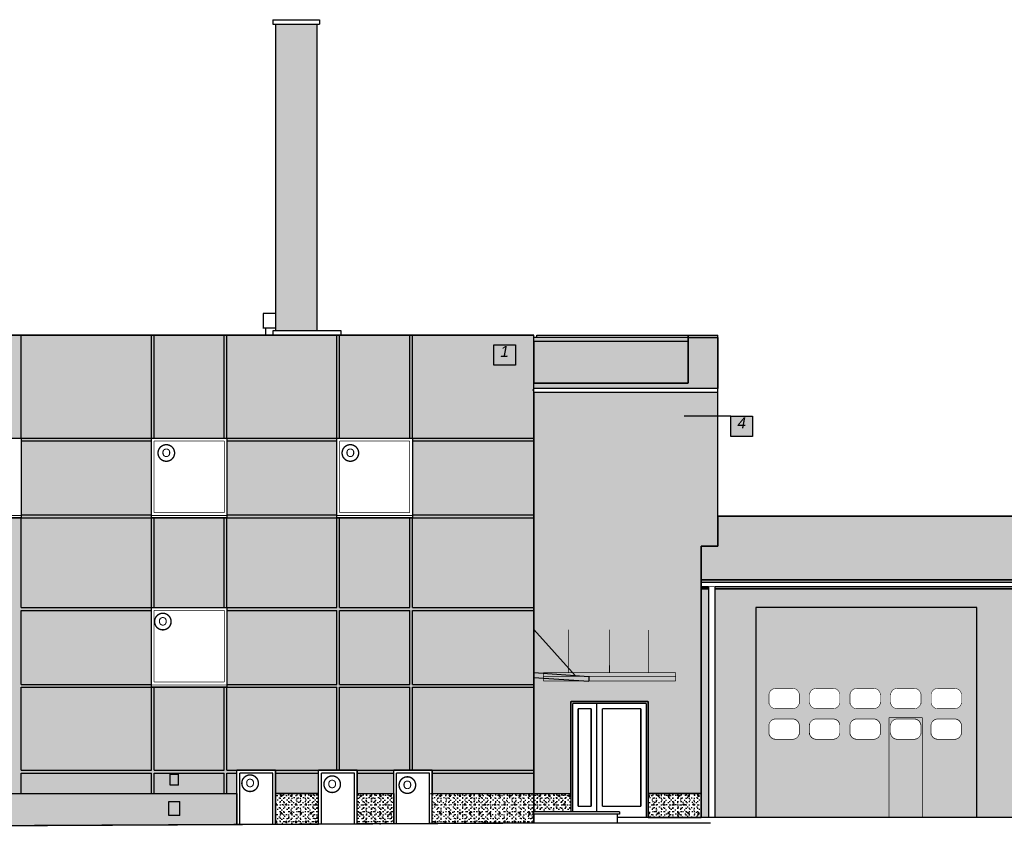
# Model space of a CAD drawing. Extents: x 260 to 500, y -3 to 25.
# Tile 3 of 16: x 271 to 289, y 10 to 25. Entities that reach past the tile are written whole.
import ezdxf
from ezdxf.enums import TextEntityAlignment as Align

# ---------------------------------------------------------------- set-up
doc = ezdxf.new("R2010")
doc.units = 0
doc.header["$MEASUREMENT"] = 0
for name, color, linetype in [('1 - alucobond', 7, 'Continuous'), ('1 - elewacje', 7, 'Continuous'), ('1-ciemny', 7, 'Continuous'), ('1-DACHOWKA', 7, 'Continuous'), ('1-JASNY', 7, 'Continuous'), ('1-ŚCIANA OTWÓR', 7, 'Continuous'), ('1-ŚCIANY', 7, 'Continuous'), ('ArchiCAD', 7, 'Continuous'), ('Dachy', 7, 'Continuous'), ('Meble i wyposażenie', 7, 'Continuous'), ('WYMIAR', 7, 'Continuous')]:
    doc.layers.add(name, color=color, linetype=linetype)
doc.styles.add('GENERATED_STYLE_2', font='ARIAL.ttf')
pattern_1 = [(0, (0, 0), (0, 0.31176916), [0.03, -0.15]), (0, (0.09, 0.1559), (0, 0.31176916), [0.03, -0.15]), (60, (0, 0), (-0.27, 0.15588458), [0.03, -0.15]), (60, (0.18, 0), (-0.27, 0.15588458), [0.03, -0.15]), (120, (0.03, 0), (0.27, 0.15588458), [0.03, -0.15]), (120, (0.21, 0), (0.27, 0.15588458), [0.03, -0.15]), (0, (0, 0.03), (0, 0.060000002), [0, -0.060000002, 0, -0.090000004]), (45, (0.03, 0.03), (-0.042426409, 0.042426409), [0, -0.045000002, 0, -0.075000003])]

# ---------------------------------------------------------------- blocks, each defined once
blk = doc.blocks.new('HATCH_1009', base_point=(280.44, 18.792))
at = {"layer": '1-DACHOWKA'}
h = blk.add_hatch(color=254, dxfattribs=at)
h.paths.add_polyline_path([(280.44, 18.792), (267.7, 18.792), (267.7, 10.495), (275.062, 10.495), (275.062, 10.916), (275.762, 10.916), (275.762, 10.495), (276.542, 10.495), (276.542, 10.916), (277.242, 10.916), (277.242, 10.495), (277.902, 10.495), (277.902, 10.916), (278.602, 10.916), (278.602, 10.495), (280.44, 10.495)], flags=0)
h.paths.add_polyline_path([(276.872, 16.928), (278.242, 16.928), (278.242, 15.488), (276.872, 15.488)], flags=0)
h.paths.add_polyline_path([(273.512, 16.928), (274.882, 16.928), (274.882, 15.488), (273.512, 15.488)], flags=0)
h.paths.add_polyline_path([(273.512, 13.861), (274.882, 13.861), (274.882, 12.421), (273.512, 12.421)], flags=0)
h.paths.add_polyline_path([(269.782, 16.928), (271.152, 16.928), (271.152, 15.488), (269.782, 15.488)], flags=0)
at = {"layer": '1-DACHOWKA', "color": 7, "linetype": 'Continuous'}
for points in [[(280.44, 18.792), (267.7, 18.792), (267.7, 10.495), (275.062, 10.495), (275.062, 10.916), (275.762, 10.916), (275.762, 10.495), (276.542, 10.495), (276.542, 10.916), (277.242, 10.916), (277.242, 10.495), (277.902, 10.495), (277.902, 10.916), (278.602, 10.916), (278.602, 10.495), (280.44, 10.495)], [(269.782, 16.928), (271.152, 16.928), (271.152, 15.488), (269.782, 15.488)], [(273.512, 16.928), (274.882, 16.928), (274.882, 15.488), (273.512, 15.488)], [(276.872, 16.928), (278.242, 16.928), (278.242, 15.488), (276.872, 15.488)], [(273.512, 13.861), (274.882, 13.861), (274.882, 12.421), (273.512, 12.421)]]:
    blk.add_lwpolyline(points, close=True, dxfattribs=at)
blk = doc.blocks.new('HATCH_1018', base_point=(283.475, 10.061))
at = {"layer": '1-ciemny'}
h = blk.add_hatch(dxfattribs=at)
h.set_pattern_fill('beton wylewany', color=8, scale=0.03, style=0, pattern_type=0)
h.set_pattern_definition(pattern_1)
h.paths.add_polyline_path([(283.475, 10.061), (283.475, 10.495), (282.512, 10.495), (282.512, 10.061)], flags=0)
at = {"layer": '1-ciemny', "color": 7, "linetype": 'Continuous'}
blk.add_lwpolyline([(283.475, 10.061), (283.475, 10.495), (282.512, 10.495), (282.512, 10.061)], close=True, dxfattribs=at)
blk = doc.blocks.new('HATCH_1027', base_point=(276.542, 10.495))
at = {"layer": '1-ciemny'}
h = blk.add_hatch(dxfattribs=at)
h.set_pattern_fill('beton wylewany', color=8, scale=0.03, style=0, pattern_type=0)
h.set_pattern_definition(pattern_1)
h.paths.add_polyline_path([(276.542, 10.495), (275.762, 10.495), (275.762, 9.937), (276.542, 9.941)], flags=0)
at = {"layer": '1-ciemny', "color": 7, "linetype": 'Continuous'}
blk.add_lwpolyline([(276.542, 10.495), (275.762, 10.495), (275.762, 9.937), (276.542, 9.941)], close=True, dxfattribs=at)
blk = doc.blocks.new('HATCH_1032', base_point=(267.82, 9.895))
at = {"layer": '1-ciemny'}
h = blk.add_hatch(dxfattribs=at)
h.set_pattern_fill('beton wylewany', color=8, scale=0.03, style=0, pattern_type=0)
h.set_pattern_definition(pattern_1)
h.paths.add_polyline_path([(267.82, 9.895), (267.7, 9.895), (267.7, 10.495), (275.062, 10.495), (275.062, 9.933), (267.722, 9.896)], flags=0)
at = {"layer": '1-ciemny', "color": 7, "linetype": 'Continuous'}
blk.add_lwpolyline([(267.82, 9.895), (267.7, 9.895), (267.7, 10.495), (275.062, 10.495), (275.062, 9.933), (267.722, 9.896)], close=True, dxfattribs=at)
blk = doc.blocks.new('HATCH_1043', base_point=(280.422, 10.12))
at = {"layer": '1-ciemny'}
h = blk.add_hatch(dxfattribs=at)
h.set_pattern_fill('beton wylewany', color=8, scale=0.03, style=0, pattern_type=0)
h.set_pattern_definition(pattern_1)
h.paths.add_polyline_path([(280.422, 10.12), (280.44, 10.12), (280.44, 9.961), (280.422, 9.961), (278.602, 9.952), (278.602, 10.495), (280.44, 10.495), (280.44, 10.16), (280.422, 10.16)], flags=0)
at = {"layer": '1-ciemny', "color": 7, "linetype": 'Continuous'}
blk.add_lwpolyline([(280.422, 10.12), (280.44, 10.12), (280.44, 9.961), (280.422, 9.961), (278.602, 9.952), (278.602, 10.495), (280.44, 10.495), (280.44, 10.16), (280.422, 10.16)], close=True, dxfattribs=at)
blk = doc.blocks.new('HATCH_1045', base_point=(276.51, 18.873))
at = {"layer": '1-DACHOWKA'}
blk.add_hatch(color=254, dxfattribs=at).paths.add_polyline_path([(276.51, 18.873), (275.76, 18.873), (275.76, 24.425), (276.51, 24.425)], flags=0)
blk = doc.blocks.new('HATCH_1081', base_point=(284.464, 13.865))
at = {"layer": '1 - elewacje'}
h = blk.add_hatch(color=1, dxfattribs=at)
h.paths.add_polyline_path([(284.464, 13.865), (284.464, 10.065), (288.464, 10.065), (288.464, 13.865)], flags=0)
h.paths.add_polyline_path([(284.824, 12.398, 0.414214), (284.701, 12.276), (284.701, 12.153, 0.414214), (284.824, 12.031), (285.13, 12.031, 0.414214), (285.252, 12.153), (285.252, 12.276, 0.414214), (285.13, 12.398)], flags=0)
h.paths.add_polyline_path([(285.986, 12.276, 0.414214), (285.864, 12.398), (285.558, 12.398, 0.414214), (285.436, 12.276), (285.436, 12.153, 0.414214), (285.558, 12.031), (285.864, 12.031, 0.414214), (285.986, 12.153)], flags=0)
h.paths.add_polyline_path([(286.292, 12.398, 0.414214), (286.17, 12.276), (286.17, 12.153, 0.414214), (286.292, 12.031), (286.598, 12.031, 0.414214), (286.72, 12.153), (286.72, 12.276, 0.414214), (286.598, 12.398)], flags=0)
h.paths.add_polyline_path([(287.026, 12.398, 0.414214), (286.904, 12.276), (286.904, 12.153, 0.414214), (287.026, 12.031), (287.332, 12.031, 0.414214), (287.454, 12.153), (287.454, 12.276, 0.414214), (287.332, 12.398)], flags=0)
h.paths.add_polyline_path([(287.76, 12.398, 0.414214), (287.638, 12.276), (287.638, 12.153, 0.414214), (287.76, 12.031), (288.066, 12.031, 0.414214), (288.189, 12.153), (288.189, 12.276, 0.414214), (288.066, 12.398)], flags=0)
h.paths.add_polyline_path([(287.76, 11.479), (288.066, 11.479, 0.248719), (288.168, 11.533, 0.14136), (288.186, 11.598), (288.186, 11.72, 0.414214), (288.064, 11.842), (287.758, 11.842, 0.248719), (287.657, 11.789, 0.14136), (287.638, 11.724), (287.638, 11.601, 0.414214)], flags=0)
h.paths.add_polyline_path([(287.024, 11.842, 0.248719), (286.923, 11.789, 0.14136), (286.904, 11.724), (286.904, 11.601, 0.414214), (287.026, 11.479), (287.332, 11.479, 0.248719), (287.433, 11.533, 0.14136), (287.452, 11.598), (287.452, 11.72, 0.414214), (287.33, 11.842)], flags=0)
h.paths.add_polyline_path([(286.29, 11.842, 0.248719), (286.188, 11.789, 0.14136), (286.17, 11.724), (286.17, 11.601, 0.414214), (286.292, 11.479), (286.598, 11.479, 0.248719), (286.699, 11.533, 0.14136), (286.718, 11.598), (286.718, 11.72, 0.414214), (286.596, 11.842)], flags=0)
h.paths.add_polyline_path([(285.984, 11.72, 0.414214), (285.862, 11.842), (285.556, 11.842, 0.248719), (285.454, 11.789, 0.14136), (285.436, 11.724), (285.436, 11.601, 0.414214), (285.558, 11.479), (285.864, 11.479, 0.248719), (285.965, 11.533, 0.14136), (285.984, 11.598)], flags=0)
h.paths.add_polyline_path([(284.824, 11.479), (285.13, 11.479, 0.248719), (285.231, 11.533, 0.14136), (285.25, 11.598), (285.25, 11.72, 0.414214), (285.127, 11.842), (284.821, 11.842, 0.248719), (284.72, 11.789, 0.14136), (284.701, 11.724), (284.701, 11.601, 0.414214)], flags=0)
blk = doc.blocks.new('HATCH_1086', base_point=(309.445, 14.361))
at = {"layer": 'Dachy'}
blk.add_hatch(color=8, dxfattribs=at).paths.add_polyline_path([(309.445, 14.361), (309.445, 15.514), (283.777, 15.514), (283.777, 14.975), (283.475, 14.975), (283.475, 14.361)], flags=0)
at = {"layer": 'Dachy', "color": 7, "linetype": 'Continuous'}
blk.add_lwpolyline([(309.445, 14.361), (309.445, 15.514), (283.777, 15.514), (283.777, 14.975), (283.475, 14.975), (283.475, 14.361)], close=True, dxfattribs=at)
blk = doc.blocks.new('HATCH_1087', base_point=(283.475, 14.202))
at = {"layer": '1-ŚCIANA OTWÓR'}
blk.add_hatch(color=252, dxfattribs=at).paths.add_polyline_path([(283.475, 14.202), (283.606, 14.202), (283.606, 10.061), (283.475, 10.061)], flags=0)
at = {"layer": '1-ŚCIANA OTWÓR', "color": 7, "linetype": 'Continuous'}
blk.add_lwpolyline([(283.475, 14.202), (283.606, 14.202), (283.606, 10.061), (283.475, 10.061)], close=True, dxfattribs=at)
blk = doc.blocks.new('HATCH_1088', base_point=(283.606, 14.242))
at = {"layer": '1-ŚCIANA OTWÓR'}
blk.add_hatch(color=252, dxfattribs=at).paths.add_polyline_path([(283.606, 14.242), (283.606, 14.202), (283.475, 14.202), (283.475, 14.242)], flags=0)
at = {"layer": '1-ŚCIANA OTWÓR', "color": 7, "linetype": 'Continuous'}
blk.add_lwpolyline([(283.606, 14.242), (283.606, 14.202), (283.475, 14.202), (283.475, 14.242)], close=True, dxfattribs=at)
blk = doc.blocks.new('HATCH_1089', base_point=(309.445, 14.322))
at = {"layer": '1-ŚCIANA OTWÓR'}
blk.add_hatch(color=252, dxfattribs=at).paths.add_polyline_path([(309.445, 14.322), (309.445, 14.361), (283.475, 14.361), (283.475, 14.322)], flags=0)
at = {"layer": '1-ŚCIANA OTWÓR', "color": 7, "linetype": 'Continuous'}
blk.add_lwpolyline([(309.445, 14.322), (309.445, 14.361), (283.475, 14.361), (283.475, 14.322)], close=True, dxfattribs=at)
blk = doc.blocks.new('HATCH_1090', base_point=(309.041, 14.242))
at = {"layer": '1-ŚCIANA OTWÓR'}
blk.add_hatch(color=252, dxfattribs=at).paths.add_polyline_path([(309.041, 14.242), (309.041, 14.202), (283.726, 14.202), (283.726, 14.242)], flags=0)
at = {"layer": '1-ŚCIANA OTWÓR', "color": 7, "linetype": 'Continuous'}
blk.add_lwpolyline([(309.041, 14.242), (309.041, 14.202), (283.726, 14.202), (283.726, 14.242)], close=True, dxfattribs=at)
blk = doc.blocks.new('HATCH_1091', base_point=(309.161, 10.067))
at = {"layer": '1-ŚCIANA OTWÓR'}
blk.add_hatch(color=252, dxfattribs=at).paths.add_polyline_path([(309.161, 10.067), (309.161, 14.202), (309.294, 14.202), (309.294, 10.061), (308.187, 10.061), (308.187, 12.561), (305.687, 12.561), (305.687, 10.061), (303.464, 10.061), (303.464, 13.865), (299.464, 13.865), (299.464, 10.061), (298.464, 10.061), (298.464, 13.865), (294.464, 13.865), (294.464, 10.061), (293.464, 10.061), (293.464, 13.865), (289.464, 13.865), (289.464, 10.061), (288.464, 10.061), (288.464, 13.865), (284.464, 13.865), (284.464, 10.061), (283.726, 10.061), (283.726, 14.202), (309.041, 14.202), (309.041, 10.068)], flags=0)
at = {"layer": '1-ŚCIANA OTWÓR', "color": 7, "linetype": 'Continuous'}
blk.add_lwpolyline([(289.464, 10.061), (288.464, 10.061), (288.464, 13.865), (284.464, 13.865), (284.464, 10.061), (283.726, 10.061), (283.726, 14.202), (309.041, 14.202)], dxfattribs=at)
blk = doc.blocks.new('HATCH_1093', base_point=(280.44, 18.679))
at = {"layer": 'Dachy'}
blk.add_hatch(color=8, dxfattribs=at).paths.add_polyline_path([(280.44, 18.679), (280.44, 18.752), (283.237, 18.752), (283.237, 18.679)], flags=0)
blk = doc.blocks.new('HATCH_1096', base_point=(281.112, 10.495))
at = {"layer": '1-ciemny'}
h = blk.add_hatch(dxfattribs=at)
h.set_pattern_fill('beton wylewany', color=8, scale=0.03, style=0, pattern_type=0)
h.set_pattern_definition(pattern_1)
h.paths.add_polyline_path([(281.112, 10.495), (281.112, 10.16), (280.44, 10.16), (280.44, 10.495)], flags=0)
at = {"layer": '1-ciemny', "color": 7, "linetype": 'Continuous'}
blk.add_lwpolyline([(281.112, 10.495), (281.112, 10.16), (280.44, 10.16), (280.44, 10.495)], close=True, dxfattribs=at)
blk = doc.blocks.new('HATCH_1097', base_point=(277.902, 10.495))
at = {"layer": '1-ciemny'}
h = blk.add_hatch(dxfattribs=at)
h.set_pattern_fill('beton wylewany', color=8, scale=0.03, style=0, pattern_type=0)
h.set_pattern_definition(pattern_1)
h.paths.add_polyline_path([(277.902, 10.495), (277.902, 9.948), (277.242, 9.945), (277.242, 10.495)], flags=0)
at = {"layer": '1-ciemny', "color": 7, "linetype": 'Continuous'}
blk.add_lwpolyline([(277.902, 10.495), (277.902, 9.948), (277.242, 9.945), (277.242, 10.495)], close=True, dxfattribs=at)
blk = doc.blocks.new('HATCH_1134', base_point=(281.112, 12.161))
at = {"layer": '1-ŚCIANA OTWÓR'}
blk.add_hatch(color=252, dxfattribs=at).paths.add_polyline_path([(281.112, 12.161), (282.512, 12.161), (282.512, 10.495), (283.475, 10.495), (283.475, 14.975), (283.777, 14.975), (283.776, 17.755), (280.44, 17.755), (280.44, 10.495), (281.112, 10.495)], flags=0)
at = {"layer": '1-ŚCIANA OTWÓR', "color": 7, "linetype": 'Continuous'}
blk.add_lwpolyline([(281.112, 12.161), (282.512, 12.161), (282.512, 10.495), (283.475, 10.495), (283.475, 14.975), (283.777, 14.975), (283.776, 17.755), (280.44, 17.755), (280.44, 10.495), (281.112, 10.495)], close=True, dxfattribs=at)
blk = doc.blocks.new('HATCH_1135', base_point=(283.237, 18.752))
at = {"layer": '1-ŚCIANA OTWÓR'}
blk.add_hatch(color=252, dxfattribs=at).paths.add_polyline_path([(283.237, 18.752), (283.777, 18.752), (283.777, 17.825), (280.44, 17.825), (280.44, 17.925), (283.237, 17.925)], flags=0)
at = {"layer": '1-ŚCIANA OTWÓR', "color": 7, "linetype": 'Continuous'}
blk.add_lwpolyline([(283.237, 18.752), (283.777, 18.752), (283.777, 17.825), (280.44, 17.825), (280.44, 17.925), (283.237, 17.925)], close=True, dxfattribs=at)
blk = doc.blocks.new('HATCH_1162', base_point=(283.237, 17.925))
at = {"layer": 'Dachy'}
blk.add_hatch(color=8, dxfattribs=at).paths.add_polyline_path([(283.237, 17.925), (283.237, 18.679), (280.44, 18.679), (280.44, 17.925)], flags=0)
at = {"layer": 'Dachy', "color": 7, "linetype": 'Continuous'}
blk.add_lwpolyline([(283.237, 17.925), (283.237, 18.679), (280.44, 18.679), (280.44, 17.925)], close=True, dxfattribs=at)
blk = doc.blocks.new('HATCH_1170', base_point=(284.401, 16.959))
at = {"layer": '1-JASNY'}
blk.add_hatch(color=255, dxfattribs=at).paths.add_polyline_path([(284.401, 16.959), (284.011, 16.959), (284.011, 17.327), (284.401, 17.327)], flags=0)
at = {"layer": '1-JASNY', "color": 7, "linetype": 'Continuous'}
blk.add_lwpolyline([(284.401, 16.959), (284.011, 16.959), (284.011, 17.327), (284.401, 17.327)], close=True, dxfattribs=at)
blk = doc.blocks.new('8_2E7_65_228')
at = {"layer": 'Meble i wyposażenie', "color": 0, "linetype": 'ByBlock', "const_width": 0.025}
blk.add_lwpolyline([(-0.15, 0, 1), (0.15, 0, 1)], format="xyb", close=True, dxfattribs=at)
at = {"layer": 'Meble i wyposażenie', "color": 0, "style": 'GENERATED_STYLE_2'}
blk.add_attdef('txt', text='', height=0.15, dxfattribs=at).set_placement((0, 0.004), align=Align.MIDDLE_CENTER)

msp = doc.modelspace()

# ---------------------------------------------------------------- linework, layer by layer
at = {"layer": '1 - alucobond', "color": 7, "linetype": 'Continuous'}
for p, q in [((271.152, 16.928), (271.152, 18.792)), ((273.512, 16.928), (273.512, 18.792)), ((273.562, 16.928), (273.562, 18.792)), ((274.832, 16.928), (274.832, 18.792)), ((274.882, 16.928), (274.882, 18.792)), ((276.872, 16.928), (276.872, 18.792)), ((276.922, 16.928), (276.922, 18.792)), ((278.192, 16.928), (278.192, 18.792)), ((278.242, 16.928), (278.242, 18.792)), ((283.777, 14.975), (283.777, 18.791)), ((267.7, 16.928), (280.44, 16.928)), ((271.152, 16.878), (273.512, 16.878)), ((274.882, 16.878), (276.872, 16.878)), ((278.242, 16.878), (280.44, 16.878)), ((271.152, 15.538), (273.512, 15.538)), ((274.882, 15.538), (276.872, 15.538)), ((278.242, 15.538), (280.44, 15.538)), ((267.7, 15.488), (280.44, 15.488)), ((271.152, 13.861), (271.152, 15.488)), ((273.512, 13.861), (273.512, 15.488)), ((273.562, 13.861), (273.562, 15.488)), ((274.832, 13.861), (274.832, 15.488)), ((274.882, 13.861), (274.882, 15.488)), ((276.872, 13.861), (276.872, 15.488)), ((276.922, 13.861), (276.922, 15.488)), ((278.192, 13.861), (278.192, 15.488)), ((278.242, 13.861), (278.242, 15.488)), ((271.152, 13.861), (276.872, 13.861)), ((271.152, 12.471), (271.152, 13.811)), ((271.152, 13.811), (273.512, 13.811)), ((274.882, 13.811), (276.872, 13.811)), ((276.872, 12.471), (276.872, 13.811)), ((276.922, 13.861), (278.192, 13.861)), ((276.922, 13.811), (278.192, 13.811)), ((276.922, 12.471), (276.922, 13.811)), ((278.192, 12.471), (278.192, 13.811)), ((278.242, 13.861), (280.44, 13.861)), ((278.242, 13.811), (280.44, 13.811)), ((278.242, 12.471), (278.242, 13.811)), ((271.152, 12.471), (273.512, 12.471)), ((271.152, 12.421), (276.872, 12.421)), ((271.152, 10.916), (271.152, 12.421)), ((273.512, 10.916), (273.512, 12.421)), ((273.562, 10.916), (273.562, 12.421)), ((274.832, 10.916), (274.832, 12.421)), ((274.882, 12.471), (276.872, 12.471)), ((274.882, 10.916), (274.882, 12.421)), ((276.872, 10.916), (276.872, 12.421)), ((276.922, 12.471), (278.192, 12.471)), ((276.922, 10.916), (276.922, 12.421)), ((276.922, 12.421), (278.192, 12.421)), ((278.192, 10.916), (278.192, 12.421)), ((278.242, 12.471), (280.44, 12.471)), ((278.242, 10.916), (278.242, 12.421)), ((278.242, 12.421), (280.44, 12.421)), ((271.152, 10.916), (273.512, 10.916)), ((273.562, 10.916), (274.832, 10.916)), ((274.882, 10.916), (280.44, 10.916)), ((271.152, 10.866), (273.512, 10.866)), ((271.152, 10.495), (271.152, 10.866)), ((273.512, 10.495), (273.512, 10.866)), ((273.562, 10.866), (274.832, 10.866)), ((273.562, 10.495), (273.562, 10.866)), ((274.832, 10.495), (274.832, 10.866)), ((274.882, 10.866), (275.062, 10.866)), ((274.882, 10.495), (274.882, 10.866)), ((275.762, 10.866), (276.542, 10.866)), ((277.242, 10.866), (277.902, 10.866)), ((278.602, 10.866), (280.439, 10.866))]:
    msp.add_line(p, q, dxfattribs=at)
at = {"layer": '1 - elewacje', "color": 7, "linetype": 'Continuous'}
for p, q in [((275.71, 24.505), (276.56, 24.505)), ((275.71, 24.505), (275.71, 24.425)), ((276.56, 24.505), (276.56, 24.425)), ((275.71, 24.425), (276.56, 24.425)), ((275.76, 24.425), (275.76, 18.873)), ((276.51, 24.425), (276.51, 18.873)), ((275.76, 19.185), (275.535, 19.185)), ((275.535, 19.185), (275.535, 18.924)), ((275.76, 18.922), (275.529, 18.922)), ((275.579, 18.922), (275.579, 18.792)), ((267.65, 18.792), (280.44, 18.792)), ((276.95, 18.873), (275.71, 18.873)), ((275.71, 18.873), (275.71, 18.792)), ((276.95, 18.792), (276.95, 18.873)), ((280.44, 17.805), (280.44, 18.792)), ((280.49, 18.792), (280.49, 18.752)), ((280.42, 17.805), (280.44, 17.805)), ((280.42, 17.805), (280.44, 17.805)), ((280.44, 14.345), (280.44, 17.805)), ((280.44, 14.045), (280.44, 14.345)), ((280.44, 14.045), (280.44, 14.345)), ((280.44, 14.045), (280.44, 14.345)), ((280.44, 14.045), (280.44, 14.345)), ((280.44, 10.195), (280.44, 14.045)), ((281.19, 12.632), (280.44, 13.463)), ((280.44, 12.683), (281.44, 12.615)), ((280.44, 12.597), (281.44, 12.529)), ((281.44, 12.615), (281.44, 12.529)), ((280.44, 12.385), (280.44, 12.145)), ((280.44, 12.145), (280.44, 10.995)), ((275.062, 9.933), (275.062, 10.916)), ((275.762, 10.916), (275.062, 10.916)), ((275.762, 9.937), (275.762, 10.916)), ((276.542, 9.941), (276.542, 10.916)), ((277.242, 10.916), (276.542, 10.916)), ((277.242, 9.945), (277.242, 10.916)), ((278.602, 10.916), (277.902, 10.916)), ((277.902, 9.948), (277.902, 10.916)), ((278.602, 9.952), (278.602, 10.916)), ((273.855, 10.644), (273.855, 10.844)), ((273.855, 10.844), (274.005, 10.844)), ((274.005, 10.644), (274.005, 10.844)), ((275.712, 10.866), (275.112, 10.866)), ((275.112, 9.933), (275.112, 10.866)), ((275.712, 9.937), (275.712, 10.866)), ((276.592, 9.941), (276.592, 10.866)), ((277.192, 10.866), (276.592, 10.866)), ((277.192, 9.944), (277.192, 10.866)), ((278.552, 10.866), (277.952, 10.866)), ((277.952, 9.948), (277.952, 10.866)), ((278.552, 9.952), (278.552, 10.866)), ((274.005, 10.644), (273.855, 10.644)), ((267.7, 10.495), (275.062, 10.495)), ((273.83, 10.348), (274.03, 10.348)), ((273.83, 10.098), (273.83, 10.348)), ((274.03, 10.098), (274.03, 10.348)), ((275.762, 10.495), (276.542, 10.495)), ((277.242, 10.495), (277.902, 10.495)), ((278.572, 10.495), (280.44, 10.495)), ((280.44, 9.961), (280.44, 10.195)), ((274.03, 10.098), (273.83, 10.098)), ((281.992, 10.16), (280.422, 10.16)), ((281.992, 10.12), (280.422, 10.12)), ((281.952, 10.12), (281.952, 9.961)), ((281.992, 10.16), (281.992, 10.12))]:
    msp.add_line(p, q, dxfattribs=at)
for points, const_width in [([(269.782, 16.928), (271.152, 16.928)], 0.0125), ([(271.152, 15.488), (271.152, 16.928)], 0.0125), ([(273.512, 15.488), (273.512, 16.928)], 0.0125), ([(273.512, 16.928), (274.882, 16.928)], 0.0125), ([(273.562, 16.878), (274.832, 16.878)], 0.0125), ([(273.562, 15.578), (273.562, 16.878)], 0.0125), ([(274.832, 15.578), (274.832, 16.878)], 0.0125), ([(274.882, 15.488), (274.882, 16.928)], 0.0125), ([(276.872, 15.488), (276.872, 16.928)], 0.0125), ([(276.872, 16.928), (278.242, 16.928)], 0.0125), ([(276.922, 16.878), (278.192, 16.878)], 0.0125), ([(276.922, 15.578), (276.922, 16.878)], 0.0125), ([(278.192, 15.578), (278.192, 16.878)], 0.0125), ([(278.242, 15.488), (278.242, 16.928)], 0.0125), ([(269.782, 15.528), (271.152, 15.528)], 0.0125), ([(273.512, 15.528), (274.882, 15.528)], 0.0125), ([(273.562, 15.578), (274.832, 15.578)], 0.0125), ([(276.872, 15.528), (278.242, 15.528)], 0.0125), ([(276.922, 15.578), (278.192, 15.578)], 0.0125), ([(269.782, 15.488), (271.152, 15.488)], 0.0125), ([(273.512, 15.488), (274.882, 15.488)], 0.0125), ([(276.872, 15.488), (278.242, 15.488)], 0.0125), ([(273.512, 12.421), (273.512, 13.861)], 0.0125), ([(273.512, 13.861), (274.882, 13.861)], 0.0125), ([(273.562, 13.811), (274.832, 13.811)], 0.0125), ([(273.562, 12.511), (273.562, 13.811)], 0.0125), ([(274.832, 12.511), (274.832, 13.811)], 0.0125), ([(274.882, 12.421), (274.882, 13.861)], 0.0125), ([(273.562, 12.511), (274.832, 12.511)], 0.0125), ([(273.512, 12.461), (274.882, 12.461)], 0.0125), ([(273.512, 12.421), (274.882, 12.421)], 0.0125), ([(285.042, 12.398), (284.824, 12.398)], 0.009), ([(285.13, 12.398), (284.858, 12.398)], 0.009), ([(285.776, 12.398), (285.558, 12.398)], 0.009), ([(285.864, 12.398), (285.592, 12.398)], 0.009), ([(286.51, 12.398), (286.292, 12.398)], 0.009), ([(286.598, 12.398), (286.327, 12.398)], 0.009), ([(287.244, 12.398), (287.026, 12.398)], 0.009), ([(287.332, 12.398), (287.061, 12.398)], 0.009), ([(287.978, 12.398), (287.76, 12.398)], 0.009), ([(288.066, 12.398), (287.795, 12.398)], 0.009), ([(284.701, 12.302), (284.701, 12.153)], 0.009), ([(284.701, 12.276), (284.701, 12.118)], 0.009), ([(285.252, 12.153), (285.252, 12.302)], 0.009), ([(285.252, 12.118), (285.252, 12.276)], 0.009), ([(285.436, 12.302), (285.436, 12.153)], 0.009), ([(285.436, 12.276), (285.436, 12.118)], 0.009), ([(285.986, 12.153), (285.986, 12.302)], 0.009), ([(285.986, 12.118), (285.986, 12.276)], 0.009), ([(286.17, 12.302), (286.17, 12.153)], 0.009), ([(286.17, 12.276), (286.17, 12.118)], 0.009), ([(286.72, 12.153), (286.72, 12.302)], 0.009), ([(286.72, 12.118), (286.72, 12.276)], 0.009), ([(286.904, 12.302), (286.904, 12.153)], 0.009), ([(286.904, 12.276), (286.904, 12.118)], 0.009), ([(287.454, 12.153), (287.454, 12.302)], 0.009), ([(287.454, 12.118), (287.454, 12.276)], 0.009), ([(287.638, 12.302), (287.638, 12.153)], 0.009), ([(287.638, 12.276), (287.638, 12.118)], 0.009), ([(288.189, 12.153), (288.189, 12.302)], 0.009), ([(288.189, 12.118), (288.189, 12.276)], 0.009), ([(284.824, 12.031), (285.058, 12.031)], 0.009), ([(284.874, 12.031), (285.13, 12.031)], 0.009), ([(285.558, 12.031), (285.792, 12.031)], 0.009), ([(285.608, 12.031), (285.864, 12.031)], 0.009), ([(286.292, 12.031), (286.526, 12.031)], 0.009), ([(286.343, 12.031), (286.598, 12.031)], 0.009), ([(287.026, 12.031), (287.26, 12.031)], 0.009), ([(287.077, 12.031), (287.332, 12.031)], 0.009), ([(287.76, 12.031), (287.994, 12.031)], 0.009), ([(287.811, 12.031), (288.066, 12.031)], 0.009), ([(285.039, 11.842), (284.821, 11.842)], 0.009), ([(285.042, 11.846), (284.824, 11.846)], 0.009), ([(285.127, 11.842), (284.856, 11.842)], 0.009), ([(285.13, 11.846), (284.858, 11.846)], 0.009), ([(285.774, 11.842), (285.556, 11.842)], 0.009), ([(285.776, 11.846), (285.558, 11.846)], 0.009), ([(285.862, 11.842), (285.59, 11.842)], 0.009), ([(285.864, 11.846), (285.592, 11.846)], 0.009), ([(286.508, 11.842), (286.29, 11.842)], 0.009), ([(286.51, 11.846), (286.292, 11.846)], 0.009), ([(286.596, 11.842), (286.324, 11.842)], 0.009), ([(286.598, 11.846), (286.327, 11.846)], 0.009), ([(286.877, 11.867), (286.877, 10.065)], 0.0125), ([(287.477, 11.867), (286.877, 11.867)], 0.0125), ([(287.242, 11.842), (287.024, 11.842)], 0.009), ([(287.244, 11.846), (287.026, 11.846)], 0.009), ([(287.33, 11.842), (287.058, 11.842)], 0.009), ([(287.332, 11.846), (287.061, 11.846)], 0.009), ([(287.477, 10.065), (287.477, 11.867)], 0.0125), ([(287.976, 11.842), (287.758, 11.842)], 0.009), ([(287.978, 11.846), (287.76, 11.846)], 0.009), ([(288.064, 11.842), (287.793, 11.842)], 0.009), ([(288.066, 11.846), (287.795, 11.846)], 0.009), ([(284.699, 11.746), (284.699, 11.598)], 0.009), ([(284.699, 11.72), (284.699, 11.562)], 0.009), ([(284.701, 11.749), (284.701, 11.601)], 0.009), ([(284.701, 11.724), (284.701, 11.566)], 0.009), ([(285.25, 11.598), (285.25, 11.746)], 0.009), ([(285.25, 11.562), (285.25, 11.72)], 0.009), ([(285.252, 11.601), (285.252, 11.749)], 0.009), ([(285.252, 11.566), (285.252, 11.724)], 0.009), ([(285.433, 11.746), (285.433, 11.598)], 0.009), ([(285.433, 11.72), (285.433, 11.562)], 0.009), ([(285.436, 11.749), (285.436, 11.601)], 0.009), ([(285.436, 11.724), (285.436, 11.566)], 0.009), ([(285.984, 11.598), (285.984, 11.746)], 0.009), ([(285.984, 11.562), (285.984, 11.72)], 0.009), ([(285.986, 11.601), (285.986, 11.749)], 0.009), ([(285.986, 11.566), (285.986, 11.724)], 0.009), ([(286.167, 11.746), (286.167, 11.598)], 0.009), ([(286.167, 11.72), (286.167, 11.562)], 0.009), ([(286.17, 11.749), (286.17, 11.601)], 0.009), ([(286.17, 11.724), (286.17, 11.566)], 0.009), ([(286.718, 11.598), (286.718, 11.746)], 0.009), ([(286.718, 11.562), (286.718, 11.72)], 0.009), ([(286.72, 11.601), (286.72, 11.749)], 0.009), ([(286.72, 11.566), (286.72, 11.724)], 0.009), ([(286.902, 11.746), (286.902, 11.598)], 0.009), ([(286.902, 11.72), (286.902, 11.562)], 0.009), ([(286.904, 11.749), (286.904, 11.601)], 0.009), ([(286.904, 11.724), (286.904, 11.566)], 0.009), ([(287.452, 11.598), (287.452, 11.746)], 0.009), ([(287.452, 11.562), (287.452, 11.72)], 0.009), ([(287.454, 11.601), (287.454, 11.749)], 0.009), ([(287.454, 11.566), (287.454, 11.724)], 0.009), ([(287.636, 11.746), (287.636, 11.598)], 0.009), ([(287.636, 11.72), (287.636, 11.562)], 0.009), ([(287.638, 11.749), (287.638, 11.601)], 0.009), ([(287.638, 11.724), (287.638, 11.566)], 0.009), ([(288.186, 11.598), (288.186, 11.746)], 0.009), ([(288.186, 11.562), (288.186, 11.72)], 0.009), ([(288.189, 11.601), (288.189, 11.749)], 0.009), ([(288.189, 11.566), (288.189, 11.724)], 0.009), ([(284.821, 11.475), (285.055, 11.475)], 0.009), ([(284.824, 11.479), (285.058, 11.479)], 0.009), ([(284.872, 11.475), (285.127, 11.475)], 0.009), ([(284.874, 11.479), (285.13, 11.479)], 0.009), ([(285.556, 11.475), (285.79, 11.475)], 0.009), ([(285.558, 11.479), (285.792, 11.479)], 0.009), ([(285.606, 11.475), (285.862, 11.475)], 0.009), ([(285.608, 11.479), (285.864, 11.479)], 0.009), ([(286.29, 11.475), (286.524, 11.475)], 0.009), ([(286.292, 11.479), (286.526, 11.479)], 0.009), ([(286.34, 11.475), (286.596, 11.475)], 0.009), ([(286.343, 11.479), (286.598, 11.479)], 0.009), ([(287.024, 11.475), (287.258, 11.475)], 0.009), ([(287.026, 11.479), (287.26, 11.479)], 0.009), ([(287.074, 11.475), (287.33, 11.475)], 0.009), ([(287.077, 11.479), (287.332, 11.479)], 0.009), ([(287.758, 11.475), (287.992, 11.475)], 0.009), ([(287.76, 11.479), (287.994, 11.479)], 0.009), ([(287.809, 11.475), (288.064, 11.475)], 0.009), ([(287.811, 11.479), (288.066, 11.479)], 0.009), ([(281.952, 10.061), (311.031, 10.061)], 0.025), ([(267.722, 9.896), (280.422, 9.961)], 0.025), ([(283.644, 9.961), (280.422, 9.961)], 0.025)]:
    msp.add_lwpolyline(points, dxfattribs=dict(at, const_width=const_width))
at = {"layer": '1 - elewacje', "color": 7, "linetype": 'Continuous', "const_width": 0.009}
for points in [[(284.824, 12.398, 0.414214), (284.701, 12.276)], [(285.252, 12.276, 0.414214), (285.13, 12.398)], [(285.558, 12.398, 0.414214), (285.436, 12.276)], [(285.986, 12.276, 0.414214), (285.864, 12.398)], [(286.292, 12.398, 0.414214), (286.17, 12.276)], [(286.72, 12.276, 0.414214), (286.598, 12.398)], [(287.026, 12.398, 0.414214), (286.904, 12.276)], [(287.454, 12.276, 0.414214), (287.332, 12.398)], [(287.76, 12.398, 0.414214), (287.638, 12.276)], [(288.189, 12.276, 0.414214), (288.066, 12.398)], [(284.701, 12.153, 0.414214), (284.824, 12.031)], [(285.13, 12.031, 0.414214), (285.252, 12.153)], [(285.436, 12.153, 0.414214), (285.558, 12.031)], [(285.864, 12.031, 0.414214), (285.986, 12.153)], [(286.17, 12.153, 0.414214), (286.292, 12.031)], [(286.598, 12.031, 0.414214), (286.72, 12.153)], [(286.904, 12.153, 0.414214), (287.026, 12.031)], [(287.332, 12.031, 0.414214), (287.454, 12.153)], [(287.638, 12.153, 0.414214), (287.76, 12.031)], [(288.066, 12.031, 0.414214), (288.189, 12.153)], [(284.821, 11.842, 0.414214), (284.699, 11.72)], [(284.824, 11.846, 0.414214), (284.701, 11.724)], [(285.25, 11.72, 0.414214), (285.127, 11.842)], [(285.252, 11.724, 0.414214), (285.13, 11.846)], [(285.556, 11.842, 0.414214), (285.433, 11.72)], [(285.558, 11.846, 0.414214), (285.436, 11.724)], [(285.984, 11.72, 0.414214), (285.862, 11.842)], [(285.986, 11.724, 0.414214), (285.864, 11.846)], [(286.29, 11.842, 0.414214), (286.167, 11.72)], [(286.292, 11.846, 0.414214), (286.17, 11.724)], [(286.718, 11.72, 0.414214), (286.596, 11.842)], [(286.72, 11.724, 0.414214), (286.598, 11.846)], [(287.024, 11.842, 0.414214), (286.902, 11.72)], [(287.026, 11.846, 0.414214), (286.904, 11.724)], [(287.452, 11.72, 0.414214), (287.33, 11.842)], [(287.454, 11.724, 0.414214), (287.332, 11.846)], [(287.758, 11.842, 0.414214), (287.636, 11.72)], [(287.76, 11.846, 0.414214), (287.638, 11.724)], [(288.186, 11.72, 0.414214), (288.064, 11.842)], [(288.189, 11.724, 0.414214), (288.066, 11.846)], [(284.699, 11.598, 0.414214), (284.821, 11.475)], [(284.701, 11.601, 0.414214), (284.824, 11.479)], [(285.127, 11.475, 0.414214), (285.25, 11.598)], [(285.13, 11.479, 0.414214), (285.252, 11.601)], [(285.433, 11.598, 0.414214), (285.556, 11.475)], [(285.436, 11.601, 0.414214), (285.558, 11.479)], [(285.862, 11.475, 0.414214), (285.984, 11.598)], [(285.864, 11.479, 0.414214), (285.986, 11.601)], [(286.167, 11.598, 0.414214), (286.29, 11.475)], [(286.17, 11.601, 0.414214), (286.292, 11.479)], [(286.596, 11.475, 0.414214), (286.718, 11.598)], [(286.598, 11.479, 0.414214), (286.72, 11.601)], [(286.902, 11.598, 0.414214), (287.024, 11.475)], [(286.904, 11.601, 0.414214), (287.026, 11.479)], [(287.33, 11.475, 0.414214), (287.452, 11.598)], [(287.332, 11.479, 0.414214), (287.454, 11.601)], [(287.636, 11.598, 0.414214), (287.758, 11.475)], [(287.638, 11.601, 0.414214), (287.76, 11.479)], [(288.064, 11.475, 0.414214), (288.186, 11.598)], [(288.066, 11.479, 0.414214), (288.189, 11.601)]]:
    msp.add_lwpolyline(points, format="xyb", dxfattribs=at)
at = {"layer": '1-ŚCIANY', "color": 7, "linetype": 'Continuous'}
for p, q in [((281.48, 10.161), (281.244, 10.161)), ((284.544, 10.061), (284.464, 10.061)), ((286.88, 10.061), (284.544, 10.061)), ((287.578, 10.061), (286.88, 10.061)), ((288.384, 10.061), (287.578, 10.061)), ((288.464, 10.061), (288.384, 10.061))]:
    msp.add_line(p, q, dxfattribs=at)
for points, const_width in [([(283.237, 18.752), (280.44, 18.752)], 0.025), ([(283.777, 18.791), (280.49, 18.791)], 0.025), ([(283.777, 18.752), (280.49, 18.752)], 0.025), ([(283.237, 17.925), (283.237, 18.791)], 0.025), ([(283.237, 18.679), (280.44, 18.679)], 0.025), ([(283.237, 17.925), (280.44, 17.925)], 0.025), ([(283.777, 17.825), (280.44, 17.825)], 0.0125), ([(283.776, 17.755), (280.439, 17.755)], 0.0125), ([(283.777, 15.514), (309.445, 15.514)], 0.025), ([(283.475, 10.061), (283.475, 14.975)], 0.025), ([(283.475, 14.975), (283.777, 14.975)], 0.025), ([(283.475, 14.361), (309.445, 14.361)], 0.025), ([(283.475, 14.322), (309.445, 14.322)], 0.0125), ([(283.475, 14.202), (283.606, 14.202)], 0.025), ([(283.475, 14.242), (309.445, 14.242)], 0.0125), ([(283.606, 14.242), (283.606, 10.061)], 0.0125), ([(283.726, 14.202), (309.041, 14.202)], 0.025), ([(283.726, 14.242), (283.726, 10.061)], 0.0125), ([(288.464, 13.861), (284.464, 13.861)], 0.0175), ([(284.464, 13.861), (284.464, 10.061)], 0.0175), ([(288.464, 13.861), (284.464, 13.861)], 0.0175), ([(284.464, 13.861), (284.464, 10.061)], 0.0175), ([(288.464, 10.061), (288.464, 13.861)], 0.0175), ([(288.464, 10.061), (288.464, 13.861)], 0.0175), ([(281.066, 12.68), (281.068, 13.461)], 0.0125), ([(281.812, 12.679), (281.813, 13.46)], 0.0125), ([(282.513, 12.677), (282.514, 13.458)], 0.0125), ([(283.012, 12.68), (280.612, 12.68)], 0.0125), ([(280.612, 12.68), (280.612, 12.529)], 0.0125), ([(283.012, 12.68), (283.012, 12.529)], 0.0125), ([(283.012, 12.614), (280.612, 12.614)], 0.0125), ([(283.012, 12.529), (280.612, 12.529)], 0.0125), ([(281.112, 12.161), (281.112, 10.16)], 0.025), ([(282.512, 12.161), (281.112, 12.161)], 0.025), ([(281.144, 12.129), (281.144, 10.16)], 0.025), ([(281.58, 12.129), (281.144, 12.129)], 0.025), ([(281.58, 10.16), (281.58, 12.129)], 0.025), ([(281.58, 12.129), (282.48, 12.129)], 0.025), ([(282.48, 12.129), (282.48, 10.061)], 0.025), ([(282.512, 10.061), (282.512, 12.161)], 0.025), ([(281.244, 12.029), (281.48, 12.029)], 0.025), ([(281.244, 10.261), (281.244, 12.029)], 0.025), ([(281.48, 12.029), (281.48, 10.261)], 0.025), ([(282.38, 12.029), (281.68, 12.029)], 0.025), ([(281.68, 12.029), (281.68, 10.261)], 0.025), ([(282.38, 10.261), (282.38, 12.029)], 0.025), ([(281.244, 10.261), (281.48, 10.261)], 0.025), ([(281.68, 10.261), (282.38, 10.261)], 0.025), ([(284.464, 10.061), (283.475, 10.061)], 0.0175), ([(289.464, 10.061), (288.464, 10.061)], 0.0175)]:
    msp.add_lwpolyline(points, dxfattribs=dict(at, const_width=const_width))
at = {"layer": 'ArchiCAD', "color": 7, "linetype": 'Continuous'}
for p, q in [((279.716, 18.62), (280.106, 18.62)), ((279.716, 18.253), (279.716, 18.62)), ((280.106, 18.62), (280.106, 18.253)), ((280.106, 18.253), (279.716, 18.253)), ((284.011, 17.327), (283.164, 17.327)), ((284.011, 17.327), (284.401, 17.327)), ((284.011, 16.959), (284.011, 17.327)), ((284.401, 16.959), (284.011, 16.959))]:
    msp.add_line(p, q, dxfattribs=at)

# ---------------------------------------------------------------- block references
at = {"layer": '1 - elewacje', "color": 1, "linetype": 'Continuous'}
msp.add_blockref('HATCH_1081', (284.464, 13.865), dxfattribs=at)
at = {"layer": '1-ciemny', "color": 8, "linetype": 'Continuous'}
for name, p in [('HATCH_1032', (267.82, 9.895)), ('HATCH_1027', (276.542, 10.495)), ('HATCH_1097', (277.902, 10.495)), ('HATCH_1043', (280.422, 10.12)), ('HATCH_1096', (281.112, 10.495)), ('HATCH_1018', (283.475, 10.061))]:
    msp.add_blockref(name, p, dxfattribs=at)
at = {"layer": '1-DACHOWKA', "color": 254, "linetype": 'Continuous'}
for name, p in [('HATCH_1045', (276.51, 18.873)), ('HATCH_1009', (280.44, 18.792))]:
    msp.add_blockref(name, p, dxfattribs=at)
at = {"layer": '1-JASNY', "color": 255, "linetype": 'Continuous'}
msp.add_blockref('HATCH_1170', (284.401, 16.959), dxfattribs=at)
at = {"layer": '1-ŚCIANA OTWÓR', "color": 252, "linetype": 'Continuous'}
for name, p in [('HATCH_1135', (283.237, 18.752)), ('HATCH_1134', (281.112, 12.161)), ('HATCH_1089', (309.445, 14.322)), ('HATCH_1088', (283.606, 14.242)), ('HATCH_1087', (283.475, 14.202)), ('HATCH_1090', (309.041, 14.242)), ('HATCH_1091', (309.161, 10.067))]:
    msp.add_blockref(name, p, dxfattribs=at)
at = {"layer": 'Dachy', "color": 8, "linetype": 'Continuous'}
for name, p in [('HATCH_1093', (280.44, 18.679)), ('HATCH_1162', (283.237, 17.925)), ('HATCH_1086', (309.445, 14.361))]:
    msp.add_blockref(name, p, dxfattribs=at)
at = {"layer": 'Meble i wyposażenie', "color": 7, "linetype": 'Continuous'}
for p in [(273.783, 16.66), (277.117, 16.66), (273.72, 13.608), (275.301, 10.681), (276.788, 10.663), (278.15, 10.647)]:
    msp.add_blockref('8_2E7_65_228', p, dxfattribs=at).add_auto_attribs({'txt': 'O'})

# ---------------------------------------------------------------- texts
at = {"layer": 'WYMIAR', "color": 7, "char_height": 0.2, "width": 0.162, "attachment_point": 1, "style": 'GENERATED_STYLE_2'}
for s, insert in [('{\\fArial Europa Środkowa|b0|i1|c0|p34;1}', (279.834, 18.599)), ('{\\fArial Europa Środkowa|b0|i1|c0|p34;4}', (284.129, 17.306))]:
    msp.add_mtext(s, dxfattribs=dict(at, insert=insert))

doc.saveas('drawing.dxf')
